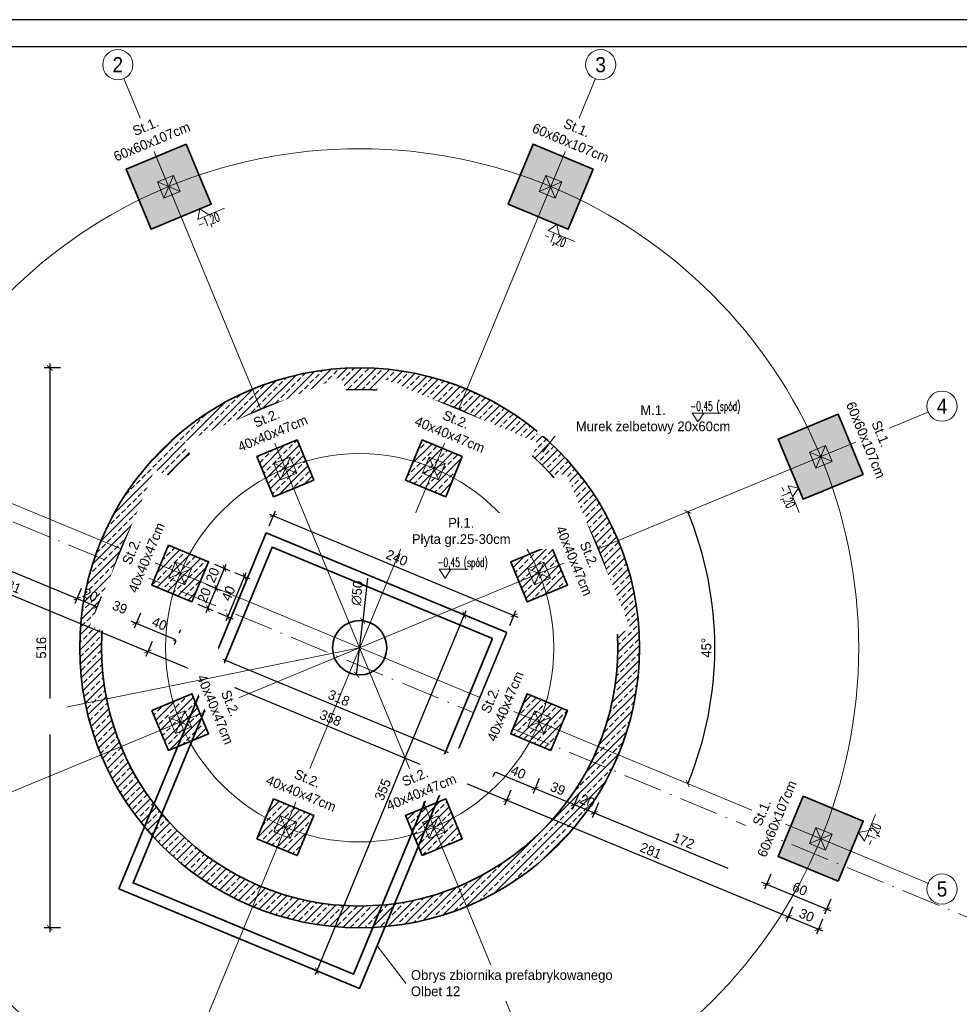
# Model space of a CAD drawing. Header units: millimetres. Extents: x 219841 to 236232, y -126388 to -112129.
# Tile 3 of 30: x 222702 to 223569, y -113036 to -112129. Entities that reach past the tile are written whole.
import ezdxf
from ezdxf.enums import TextEntityAlignment as Align
from ezdxf.lldxf.tags import DXFTag

# ---------------------------------------------------------------- set-up
doc = ezdxf.new("R2010")
doc.units = ezdxf.units.MM
doc.linetypes.add('ACAD_ISO10W100', pattern=[18.5, 12, -3, 0.5, -3])
for name, color, linetype, lineweight in [('A oś', 8, 'DASHDOT', 20), ('A-KOTE', 30, 'Continuous', 13), ('A-WIDOKOWA', 7, 'Continuous', 25), ('K_HATCH', 8, 'Continuous', 9), ('K_WYMIARY', 8, 'Continuous', 5), ('Opis', 41, 'Continuous', 9), ('przekrojowa', 45, 'Continuous', 35), ('punktowa cienka', 12, 'ACAD_ISO10W100', 9), ('widokowa', 151, 'Continuous', 18), ('Wymiarowanie', 2, 'Continuous', 9)]:
    doc.layers.add(name, color=color, linetype=linetype, lineweight=lineweight)
doc.styles.add('AK_Arial', font='arial.ttf', dxfattribs={"width": 0.7})
doc.styles.add('Arial', font='GOTHIC.TTF')
doc.styles.add('BA_OPISY_1-100', font='romans.shx', dxfattribs={"width": 0.6, "height": 25})
doc.styles.add('ROMANS', font='GOTHIC.TTF')
doc.styles.get("Standard").update_dxf_attribs({"font": 'GOTHIC.TTF'})
tags = doc.linetypes.add('DASHDOT', pattern=[25.4, 12.7, -6.35, 0, -6.35]).pattern_tags.tags
tags[10:11] = [DXFTag(74, 4), DXFTag(75, 0), DXFTag(340, '0'), DXFTag(46, 1.0), DXFTag(50, 0.0), DXFTag(44, 0.0), DXFTag(45, 0.0)]
tags[8:9] = [DXFTag(74, 4), DXFTag(75, 0), DXFTag(340, '0'), DXFTag(46, 1.0), DXFTag(50, 0.0), DXFTag(44, 0.0), DXFTag(45, 0.0)]
tags[6:7] = [DXFTag(74, 4), DXFTag(75, 0), DXFTag(340, '0'), DXFTag(46, 1.0), DXFTag(50, 0.0), DXFTag(44, 0.0), DXFTag(45, 0.0)]
tags[4:5] = [DXFTag(74, 4), DXFTag(75, 0), DXFTag(340, '0'), DXFTag(46, 1.0), DXFTag(50, 0.0), DXFTag(44, 0.0), DXFTag(45, 0.0)]
tags = doc.linetypes.add('HIDDEN2', pattern=[4.7625, 3.175, -1.5875]).pattern_tags.tags
tags[6:7] = [DXFTag(74, 4), DXFTag(75, 0), DXFTag(340, '0'), DXFTag(46, 1.0), DXFTag(50, 0.0), DXFTag(44, 0.0), DXFTag(45, 0.0)]
tags[4:5] = [DXFTag(74, 4), DXFTag(75, 0), DXFTag(340, '0'), DXFTag(46, 1.0), DXFTag(50, 0.0), DXFTag(44, 0.0), DXFTag(45, 0.0)]
doc.dimstyles.new('Radek 50 dokładny', dxfattribs={"dimtxt": 9, "dimasz": 5, "dimexe": 5, "dimexo": 5, "dimgap": 3, "dimtad": 1, "dimdec": 1, "dimrnd": 0.5, "dimlunit": 6, "dimtxsty": 'ROMANS', "dimblk": 'ARCHTICK', "dimcen": 5, "dimdle": 4, "dimclrd": 256, "dimclrt": 2, "dimadec": 0, "dimazin": 0, "dimtfac": 1, "dimtdec": 1, "dimtix": 1, "dimtmove": 1, "dimatfit": 0, "dimldrblk": 'DOTSMALL', "dimfxl": 10, "dimfxlon": 1, "dimarcsym": 0})

# ---------------------------------------------------------------- blocks, each defined once
blk = doc.blocks.new('$OS')
at = {"linetype": 'ByBlock'}
blk.add_circle((0, 0), 75, dxfattribs=at)
at = {"linetype": 'ByBlock', "style": 'Arial', "width": 0.62}
blk.add_attdef('NR', text='', height=75, dxfattribs=at).set_placement((0, 0), align=Align.MIDDLE_CENTER)
blk = doc.blocks.new('_ArchTick')
at = {"layer": 'Wymiarowanie', "color": 0, "const_width": 0.15}
blk.add_lwpolyline([(-0.5, -0.5), (0.5, 0.5)], dxfattribs=at)
blk = doc.blocks.new('*D150')
at = {"layer": 'Defpoints', "color": 0}
for p in [(222618.47, -112542.95), (222777.38, -112608.77), (222755.24, -112662.2)]:
    blk.add_point(p, dxfattribs=at)
at = {"layer": 'K_WYMIARY', "color": 0, "lineweight": -2}
for p, q in [((222600.16, -112587.14), (222594.42, -112601)), ((222759.07, -112652.96), (222753.33, -112666.82))]:
    blk.add_line(p, q, dxfattribs=at)
at = {"layer": 'K_WYMIARY', "lineweight": -2}
blk.add_line((222592.64, -112594.85), (222758.94, -112663.73), dxfattribs=at)
at = {"layer": 'K_WYMIARY', "lineweight": -2, "xscale": 5, "yscale": 5, "zscale": 5}
for p, rotation in [((222596.34, -112596.38), 157.4999999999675), ((222755.24, -112662.2), 337.4999999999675)]:
    blk.add_blockref('_ArchTick', p, dxfattribs=dict(at, rotation=rotation))
at = {"layer": 'K_WYMIARY', "color": 2, "insert": (222678.75, -112622.15), "char_height": 9, "attachment_point": 5, "rotation": 337.5, "style": 'ROMANS'}
blk.add_mtext('172', dxfattribs=at)
blk = doc.blocks.new('_DotSmall')
at = {"color": 0, "linetype": 'ByBlock', "const_width": 12.7}
blk.add_lwpolyline([(-1.5875, 0, 1), (1.5875, 0, 1)], format="xyb", close=True, dxfattribs=at)
blk = doc.blocks.new('*D151')
at = {"layer": 'Defpoints', "color": 0}
for p in [(222777.38, -112608.77), (222795.85, -112616.42), (222773.72, -112669.85)]:
    blk.add_point(p, dxfattribs=at)
at = {"layer": 'K_WYMIARY', "color": 0, "lineweight": -2}
for p, q in [((222759.07, -112652.96), (222753.33, -112666.82)), ((222777.55, -112660.61), (222771.81, -112674.47))]:
    blk.add_line(p, q, dxfattribs=at)
at = {"layer": 'K_WYMIARY', "lineweight": -2}
blk.add_line((222751.55, -112660.67), (222777.42, -112671.38), dxfattribs=at)
at = {"layer": 'K_WYMIARY', "lineweight": -2, "xscale": 5, "yscale": 5, "zscale": 5}
for p, rotation in [((222755.24, -112662.2), 157.4999999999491), ((222773.72, -112669.85), 337.4999999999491)]:
    blk.add_blockref('_ArchTick', p, dxfattribs=dict(at, rotation=rotation))
at = {"layer": 'K_WYMIARY', "color": 2, "insert": (222767.44, -112658.89), "char_height": 9, "attachment_point": 5, "rotation": 337.5, "style": 'ROMANS'}
blk.add_mtext('20', dxfattribs=at)
blk = doc.blocks.new('*D152')
at = {"layer": 'Defpoints', "color": 0}
for p in [(222795.85, -112616.42), (222831.88, -112631.34), (222809.75, -112684.78)]:
    blk.add_point(p, dxfattribs=at)
at = {"layer": 'K_WYMIARY', "color": 0, "lineweight": -2}
for p, q in [((222777.55, -112660.61), (222771.81, -112674.47)), ((222813.58, -112675.54), (222807.84, -112689.4))]:
    blk.add_line(p, q, dxfattribs=at)
at = {"layer": 'K_WYMIARY', "lineweight": -2}
blk.add_line((222770.03, -112668.32), (222813.45, -112686.31), dxfattribs=at)
at = {"layer": 'K_WYMIARY', "lineweight": -2, "xscale": 5, "yscale": 5, "zscale": 5}
for p, rotation in [((222773.72, -112669.85), 157.4999999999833), ((222809.75, -112684.78), 337.4999999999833)]:
    blk.add_blockref('_ArchTick', p, dxfattribs=dict(at, rotation=rotation))
at = {"layer": 'K_WYMIARY', "color": 2, "insert": (222794.69, -112670.18), "char_height": 9, "attachment_point": 5, "rotation": 337.5, "style": 'ROMANS'}
blk.add_mtext('39', dxfattribs=at)
blk = doc.blocks.new('*D153')
at = {"layer": 'Defpoints', "color": 0}
for p in [(222831.88, -112631.34), (222868.84, -112646.65), (222846.71, -112700.08)]:
    blk.add_point(p, dxfattribs=at)
at = {"layer": 'K_WYMIARY', "color": 0, "lineweight": -2}
for p, q in [((222813.58, -112675.54), (222807.84, -112689.4)), ((222850.54, -112690.84), (222844.79, -112704.7))]:
    blk.add_line(p, q, dxfattribs=at)
at = {"layer": 'K_WYMIARY', "lineweight": -2}
blk.add_line((222806.06, -112683.25), (222850.4, -112701.61), dxfattribs=at)
at = {"layer": 'K_WYMIARY', "lineweight": -2, "xscale": 5, "yscale": 5, "zscale": 5}
for p, rotation in [((222809.75, -112684.78), 157.4999999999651), ((222846.71, -112700.08), 337.4999999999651)]:
    blk.add_blockref('_ArchTick', p, dxfattribs=dict(at, rotation=rotation))
at = {"layer": 'K_WYMIARY', "color": 2, "insert": (222831.19, -112685.29), "char_height": 9, "attachment_point": 5, "rotation": 337.5, "style": 'ROMANS'}
blk.add_mtext('40', dxfattribs=at)
blk = doc.blocks.new('*D154')
at = {"layer": 'Defpoints', "color": 0}
for p in [(222868.84, -112646.65), (223162.63, -112768.35), (223140.5, -112821.78)]:
    blk.add_point(p, dxfattribs=at)
at = {"layer": 'K_WYMIARY', "color": 0, "lineweight": -2}
for p, q in [((222850.54, -112690.84), (222844.79, -112704.7)), ((223144.33, -112812.54), (223138.59, -112826.4))]:
    blk.add_line(p, q, dxfattribs=at)
at = {"layer": 'K_WYMIARY', "lineweight": -2}
blk.add_line((222843.01, -112698.55), (223144.2, -112823.31), dxfattribs=at)
at = {"layer": 'K_WYMIARY', "lineweight": -2, "xscale": 5, "yscale": 5, "zscale": 5}
for p, rotation in [((222846.71, -112700.08), 157.4999999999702), ((223140.5, -112821.78), 337.4999999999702)]:
    blk.add_blockref('_ArchTick', p, dxfattribs=dict(at, rotation=rotation))
at = {"layer": 'K_WYMIARY', "color": 2, "insert": (222996.56, -112753.79), "char_height": 9, "attachment_point": 5, "rotation": 337.5, "style": 'ROMANS'}
blk.add_mtext('318', dxfattribs=at)
blk = doc.blocks.new('*D155')
at = {"layer": 'Defpoints', "color": 0}
for p in [(223162.63, -112768.35), (223199.59, -112783.65), (223177.46, -112837.08)]:
    blk.add_point(p, dxfattribs=at)
at = {"layer": 'K_WYMIARY', "lineweight": -2}
blk.add_line((223136.81, -112820.25), (223181.15, -112838.61), dxfattribs=at)
at = {"layer": 'K_WYMIARY', "color": 0, "lineweight": -2}
for p, q in [((223144.33, -112812.54), (223138.59, -112826.4)), ((223181.28, -112827.85), (223175.54, -112841.7))]:
    blk.add_line(p, q, dxfattribs=at)
at = {"layer": 'K_WYMIARY', "lineweight": -2, "xscale": 5, "yscale": 5, "zscale": 5}
for p, rotation in [((223140.5, -112821.78), 157.499999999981), ((223177.46, -112837.08), 337.4999999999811)]:
    blk.add_blockref('_ArchTick', p, dxfattribs=dict(at, rotation=rotation))
at = {"layer": 'K_WYMIARY', "color": 2, "insert": (223161.94, -112822.29), "char_height": 9, "attachment_point": 5, "rotation": 337.5, "style": 'ROMANS'}
blk.add_mtext('40', dxfattribs=at)
blk = doc.blocks.new('*D156')
at = {"layer": 'Defpoints', "color": 0}
for p in [(223199.59, -112783.65), (223235.62, -112798.58), (223213.49, -112852.01)]:
    blk.add_point(p, dxfattribs=at)
at = {"layer": 'K_WYMIARY', "color": 0, "lineweight": -2}
for p, q in [((223181.28, -112827.85), (223175.54, -112841.7)), ((223217.32, -112842.77), (223211.58, -112856.63))]:
    blk.add_line(p, q, dxfattribs=at)
at = {"layer": 'K_WYMIARY', "lineweight": -2}
blk.add_line((223173.76, -112835.55), (223217.18, -112853.54), dxfattribs=at)
at = {"layer": 'K_WYMIARY', "lineweight": -2, "xscale": 5, "yscale": 5, "zscale": 5}
for p, rotation in [((223177.46, -112837.08), 157.4999999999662), ((223213.49, -112852.01), 337.4999999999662)]:
    blk.add_blockref('_ArchTick', p, dxfattribs=dict(at, rotation=rotation))
at = {"layer": 'K_WYMIARY', "color": 2, "insert": (223198.43, -112837.41), "char_height": 9, "attachment_point": 5, "rotation": 337.5, "style": 'ROMANS'}
blk.add_mtext('39', dxfattribs=at)
blk = doc.blocks.new('*D157')
at = {"layer": 'Defpoints', "color": 0}
for p in [(223235.62, -112798.58), (223254.1, -112806.23), (223231.97, -112859.66)]:
    blk.add_point(p, dxfattribs=at)
at = {"layer": 'K_WYMIARY', "color": 0, "lineweight": -2}
for p, q in [((223217.32, -112842.77), (223211.58, -112856.63)), ((223235.79, -112850.42), (223230.05, -112864.28))]:
    blk.add_line(p, q, dxfattribs=at)
at = {"layer": 'K_WYMIARY', "lineweight": -2}
blk.add_line((223209.79, -112850.48), (223235.66, -112861.19), dxfattribs=at)
at = {"layer": 'K_WYMIARY', "lineweight": -2, "xscale": 5, "yscale": 5, "zscale": 5}
for p, rotation in [((223213.49, -112852.01), 157.499999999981), ((223231.97, -112859.66), 337.4999999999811)]:
    blk.add_blockref('_ArchTick', p, dxfattribs=dict(at, rotation=rotation))
at = {"layer": 'K_WYMIARY', "color": 2, "insert": (223225.68, -112848.7), "char_height": 9, "attachment_point": 5, "rotation": 337.5, "style": 'ROMANS'}
blk.add_mtext('20', dxfattribs=at)
blk = doc.blocks.new('*D158')
at = {"layer": 'Defpoints', "color": 0}
for p in [(223254.1, -112806.23), (223413.01, -112872.05), (223390.87, -112925.48)]:
    blk.add_point(p, dxfattribs=at)
at = {"layer": 'K_WYMIARY', "color": 0, "lineweight": -2}
for p, q in [((223235.79, -112850.42), (223230.05, -112864.28)), ((223394.7, -112916.25), (223388.96, -112930.1))]:
    blk.add_line(p, q, dxfattribs=at)
at = {"layer": 'K_WYMIARY', "lineweight": -2}
blk.add_line((223228.27, -112858.13), (223394.57, -112927.01), dxfattribs=at)
at = {"layer": 'K_WYMIARY', "lineweight": -2, "xscale": 5, "yscale": 5, "zscale": 5}
for p, rotation in [((223231.97, -112859.66), 157.4999999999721), ((223390.87, -112925.48), 337.4999999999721)]:
    blk.add_blockref('_ArchTick', p, dxfattribs=dict(at, rotation=rotation))
at = {"layer": 'K_WYMIARY', "color": 2, "insert": (223314.38, -112885.43), "char_height": 9, "attachment_point": 5, "rotation": 337.5, "style": 'ROMANS'}
blk.add_mtext('172', dxfattribs=at)
blk = doc.blocks.new('*D159')
at = {"layer": 'Defpoints', "color": 0}
for p in [(223413.01, -112872.05), (223468.44, -112895.01), (223446.31, -112948.44)]:
    blk.add_point(p, dxfattribs=at)
at = {"layer": 'K_WYMIARY', "color": 0, "lineweight": -2}
for p, q in [((223394.7, -112916.25), (223388.96, -112930.1)), ((223450.13, -112939.21), (223444.39, -112953.06))]:
    blk.add_line(p, q, dxfattribs=at)
at = {"layer": 'K_WYMIARY', "lineweight": -2}
blk.add_line((223387.18, -112923.95), (223450, -112949.98), dxfattribs=at)
at = {"layer": 'K_WYMIARY', "lineweight": -2, "xscale": 5, "yscale": 5, "zscale": 5}
for p, rotation in [((223390.87, -112925.48), 157.4999999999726), ((223446.31, -112948.44), 337.4999999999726)]:
    blk.add_blockref('_ArchTick', p, dxfattribs=dict(at, rotation=rotation))
at = {"layer": 'K_WYMIARY', "color": 2, "insert": (223421.55, -112929.83), "char_height": 9, "attachment_point": 5, "rotation": 337.5, "style": 'ROMANS'}
blk.add_mtext('60', dxfattribs=at)
blk = doc.blocks.new('*D161')
at = {"layer": 'Defpoints', "color": 0}
for p in [(222590.75, -112531.46), (222850.36, -112639), (222820.58, -112710.91)]:
    blk.add_point(p, dxfattribs=at)
at = {"layer": 'K_WYMIARY', "color": 0, "lineweight": -2}
for p, q in [((222564.79, -112594.13), (222559.05, -112607.99)), ((222824.4, -112701.67), (222818.66, -112715.53))]:
    blk.add_line(p, q, dxfattribs=at)
at = {"layer": 'K_WYMIARY', "lineweight": -2}
blk.add_line((222557.27, -112601.84), (222824.27, -112712.44), dxfattribs=at)
at = {"layer": 'K_WYMIARY', "lineweight": -2, "xscale": 5, "yscale": 5, "zscale": 5}
for p, rotation in [((222560.97, -112603.37), 157.5000000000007), ((222820.58, -112710.91), 337.5000000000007)]:
    blk.add_blockref('_ArchTick', p, dxfattribs=dict(at, rotation=rotation))
at = {"layer": 'K_WYMIARY', "color": 2, "insert": (222693.73, -112650), "char_height": 9, "attachment_point": 5, "rotation": 337.5, "style": 'ROMANS'}
blk.add_mtext('281', dxfattribs=at)
blk = doc.blocks.new('*D162')
at = {"layer": 'Defpoints', "color": 0}
for p in [(222850.36, -112639), (223181.11, -112776), (223151.33, -112847.91)]:
    blk.add_point(p, dxfattribs=at)
at = {"layer": 'K_WYMIARY', "color": 0, "lineweight": -2}
for p, q in [((222824.4, -112701.67), (222818.66, -112715.53)), ((223155.15, -112838.67), (223149.41, -112852.53))]:
    blk.add_line(p, q, dxfattribs=at)
at = {"layer": 'K_WYMIARY', "lineweight": -2}
blk.add_line((222816.88, -112709.38), (223155.02, -112849.44), dxfattribs=at)
at = {"layer": 'K_WYMIARY', "lineweight": -2, "xscale": 5, "yscale": 5, "zscale": 5}
for p, rotation in [((222820.58, -112710.91), 157.4999999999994), ((223151.33, -112847.91), 337.4999999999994)]:
    blk.add_blockref('_ArchTick', p, dxfattribs=dict(at, rotation=rotation))
at = {"layer": 'K_WYMIARY', "color": 2, "insert": (222988.91, -112772.27), "char_height": 9, "attachment_point": 5, "rotation": 337.5, "style": 'ROMANS'}
blk.add_mtext('358', dxfattribs=at)
blk = doc.blocks.new('*D163')
at = {"layer": 'Defpoints', "color": 0}
for p in [(223181.11, -112776), (223440.72, -112883.53), (223410.94, -112955.44)]:
    blk.add_point(p, dxfattribs=at)
at = {"layer": 'K_WYMIARY', "color": 0, "lineweight": -2}
for p, q in [((223155.15, -112838.67), (223149.41, -112852.53)), ((223414.76, -112946.2), (223409.02, -112960.06))]:
    blk.add_line(p, q, dxfattribs=at)
at = {"layer": 'K_WYMIARY', "lineweight": -2}
blk.add_line((223147.63, -112846.38), (223414.63, -112956.97), dxfattribs=at)
at = {"layer": 'K_WYMIARY', "lineweight": -2, "xscale": 5, "yscale": 5, "zscale": 5}
for p, rotation in [((223151.33, -112847.91), 157.4999999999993), ((223410.94, -112955.44), 337.4999999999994)]:
    blk.add_blockref('_ArchTick', p, dxfattribs=dict(at, rotation=rotation))
at = {"layer": 'K_WYMIARY', "color": 2, "insert": (223284.09, -112894.54), "char_height": 9, "attachment_point": 5, "rotation": 337.5, "style": 'ROMANS'}
blk.add_mtext('281', dxfattribs=at)
blk = doc.blocks.new('*D164')
at = {"layer": 'Defpoints', "color": 0}
for p in [(223440.72, -112883.53), (223456.96, -112922.73), (223438.65, -112966.92)]:
    blk.add_point(p, dxfattribs=at)
at = {"layer": 'K_WYMIARY', "color": 0, "lineweight": -2}
for p, q in [((223414.76, -112946.2), (223409.02, -112960.06)), ((223442.48, -112957.68), (223436.74, -112971.54))]:
    blk.add_line(p, q, dxfattribs=at)
at = {"layer": 'K_WYMIARY', "lineweight": -2}
blk.add_line((223407.24, -112953.91), (223442.35, -112968.45), dxfattribs=at)
at = {"layer": 'K_WYMIARY', "lineweight": -2, "xscale": 5, "yscale": 5, "zscale": 5}
for p, rotation in [((223410.94, -112955.44), 157.4999999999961), ((223438.65, -112966.92), 337.4999999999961)]:
    blk.add_blockref('_ArchTick', p, dxfattribs=dict(at, rotation=rotation))
at = {"layer": 'K_WYMIARY', "color": 2, "insert": (223427.75, -112954.04), "char_height": 9, "attachment_point": 5, "rotation": 337.5, "style": 'ROMANS'}
blk.add_mtext('30', dxfattribs=at)
blk = doc.blocks.new('*D168')
at = {"layer": 'Defpoints', "color": 0}
for p in [(223015.74, -112449.5), (222730.05, -112965.5), (223015.74, -112965.5)]:
    blk.add_point(p, dxfattribs=at)
at = {"layer": 'K_WYMIARY', "lineweight": -2}
blk.add_line((222730.05, -112445.5), (222730.05, -112969.5), dxfattribs=at)
at = {"layer": 'K_WYMIARY', "color": 0, "lineweight": -2}
for p, q in [((222740.05, -112449.5), (222725.05, -112449.5)), ((222740.05, -112965.5), (222725.05, -112965.5))]:
    blk.add_line(p, q, dxfattribs=at)
at = {"layer": 'K_WYMIARY', "lineweight": -2, "xscale": 5, "yscale": 5, "zscale": 5}
for p, rotation in [((222730.05, -112449.5), 90), ((222730.05, -112965.5), 270)]:
    blk.add_blockref('_ArchTick', p, dxfattribs=dict(at, rotation=rotation))
at = {"layer": 'K_WYMIARY', "color": 2, "insert": (222722.32, -112707.5), "char_height": 9, "attachment_point": 5, "rotation": 90, "style": 'ROMANS'}
blk.add_mtext('516', dxfattribs=at)
blk = doc.blocks.new('*D169')
at = {"layer": 'Defpoints', "color": 0}
for p in [(222868.84, -112646.65), (222883.47, -112652.71), (222861.19, -112665.13)]:
    blk.add_point(p, dxfattribs=at)
at = {"layer": 'K_WYMIARY', "color": 0, "lineweight": -2}
for p, q in [((222874.23, -112648.89), (222888.09, -112654.63)), ((222866.58, -112667.36), (222880.44, -112673.1))]:
    blk.add_line(p, q, dxfattribs=at)
at = {"layer": 'K_WYMIARY', "lineweight": -2}
blk.add_line((222874.29, -112674.89), (222885, -112649.02), dxfattribs=at)
at = {"layer": 'K_WYMIARY', "lineweight": -2, "xscale": 5, "yscale": 5, "zscale": 5}
for p, rotation in [((222883.47, -112652.71), 67.49999999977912), ((222875.82, -112671.19), 247.4999999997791)]:
    blk.add_blockref('_ArchTick', p, dxfattribs=dict(at, rotation=rotation))
at = {"layer": 'K_WYMIARY', "color": 2, "insert": (222872.51, -112659), "char_height": 9, "attachment_point": 5, "rotation": 67.5, "style": 'ROMANS'}
blk.add_mtext('20', dxfattribs=at)
blk = doc.blocks.new('*D170')
at = {"layer": 'Defpoints', "color": 0}
for p in [(222876.49, -112628.17), (222891.13, -112634.24), (222868.84, -112646.65)]:
    blk.add_point(p, dxfattribs=at)
at = {"layer": 'K_WYMIARY', "color": 0, "lineweight": -2}
for p, q in [((222881.89, -112630.41), (222895.75, -112636.15)), ((222874.23, -112648.89), (222888.09, -112654.63))]:
    blk.add_line(p, q, dxfattribs=at)
at = {"layer": 'K_WYMIARY', "lineweight": -2}
blk.add_line((222881.94, -112656.41), (222892.66, -112630.54), dxfattribs=at)
at = {"layer": 'K_WYMIARY', "lineweight": -2, "xscale": 5, "yscale": 5, "zscale": 5}
for p, rotation in [((222891.13, -112634.24), 67.4999999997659), ((222883.47, -112652.71), 247.4999999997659)]:
    blk.add_blockref('_ArchTick', p, dxfattribs=dict(at, rotation=rotation))
at = {"layer": 'K_WYMIARY', "color": 2, "insert": (222880.16, -112640.52), "char_height": 9, "attachment_point": 5, "rotation": 67.5, "style": 'ROMANS'}
blk.add_mtext('20', dxfattribs=at)
blk = doc.blocks.new('*D171')
at = {"layer": 'Defpoints', "color": 0}
for p in [(222876.49, -112628.17), (222909.6, -112641.89), (222861.19, -112665.13)]:
    blk.add_point(p, dxfattribs=at)
at = {"layer": 'K_WYMIARY', "lineweight": -2}
blk.add_line((222892.77, -112682.54), (222911.13, -112638.19), dxfattribs=at)
at = {"layer": 'K_WYMIARY', "color": 0, "lineweight": -2}
for p, q in [((222900.36, -112638.06), (222914.22, -112643.8)), ((222885.06, -112675.02), (222898.92, -112680.76))]:
    blk.add_line(p, q, dxfattribs=at)
at = {"layer": 'K_WYMIARY', "lineweight": -2, "xscale": 5, "yscale": 5, "zscale": 5}
for p, rotation in [((222909.6, -112641.89), 67.49999999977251), ((222894.3, -112678.84), 247.4999999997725)]:
    blk.add_blockref('_ArchTick', p, dxfattribs=dict(at, rotation=rotation))
at = {"layer": 'K_WYMIARY', "color": 2, "insert": (222894.81, -112657.41), "char_height": 9, "attachment_point": 5, "rotation": 67.5, "style": 'ROMANS'}
blk.add_mtext('40', dxfattribs=at)
blk = doc.blocks.new('FINISHING LEVEL 1')
at = {"color": 0, "linetype": 'Continuous'}
blk.add_line((-8, 12), (31.4, 12), dxfattribs=at)
blk.add_lwpolyline([(-8, 12), (0, 0), (8, 12)], dxfattribs=at)
at = {"color": 0, "style": 'BA_OPISY_1-100', "width": 0.6}
blk.add_attdef('FINISHING_LEVEL:', (-7.7, 15.3), '', height=12.5, dxfattribs=at)
blk = doc.blocks.new('*D172')
at = {"layer": 'Defpoints', "color": 0}
for p in [(223018.57, -112682.66), (223012.91, -112732.34)]:
    blk.add_point(p, dxfattribs=at)
at = {"layer": 'K_WYMIARY', "lineweight": -2}
for p, q in [((223023.06, -112643.25), (223018.57, -112682.66)), ((223012.91, -112732.34), (223018.57, -112682.66)), ((223012.91, -112732.34), (223012.91, -112732.34))]:
    blk.add_line(p, q, dxfattribs=at)
at = {"layer": 'K_WYMIARY', "lineweight": -2, "xscale": 5, "yscale": 5, "zscale": 5}
for p, rotation in [((223018.57, -112682.66), 263.4960126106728), ((223012.91, -112732.34), 83.49601261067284)]:
    blk.add_blockref('_ArchTick', p, dxfattribs=dict(at, rotation=rotation))
at = {"layer": 'K_WYMIARY', "color": 2, "insert": (223013.43, -112657.08), "char_height": 9, "attachment_point": 5, "rotation": 83.49601, "style": 'ROMANS'}
blk.add_mtext('∅50', dxfattribs=at)
blk = doc.blocks.new('*D182')
at = {"layer": 'Defpoints', "color": 0}
for p in [(222929.66, -112601.57), (223157.93, -112677.63), (223151.39, -112693.42)]:
    blk.add_point(p, dxfattribs=at)
at = {"layer": 'K_WYMIARY', "color": 0, "lineweight": -2}
for p, q in [((222932.37, -112595.02), (222938.11, -112581.17)), ((223154.1, -112686.87), (223159.84, -112673.01))]:
    blk.add_line(p, q, dxfattribs=at)
at = {"layer": 'K_WYMIARY', "lineweight": -2}
blk.add_line((222932.5, -112584.25), (223161.62, -112679.16), dxfattribs=at)
at = {"layer": 'K_WYMIARY', "lineweight": -2, "xscale": 5, "yscale": 5, "zscale": 5}
for p, rotation in [((222936.2, -112585.79), 157.5000000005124), ((223157.93, -112677.63), 337.5000000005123)]:
    blk.add_blockref('_ArchTick', p, dxfattribs=dict(at, rotation=rotation))
at = {"layer": 'K_WYMIARY', "color": 2, "insert": (223050.02, -112624.57), "char_height": 9, "attachment_point": 5, "rotation": 337.5, "style": 'ROMANS'}
blk.add_mtext('240', dxfattribs=at)
blk = doc.blocks.new('*D183')
at = {"layer": 'Defpoints', "color": 0}
for p in [(223151.39, -112693.42), (222976.28, -113005.13), (223015.54, -113021.39)]:
    blk.add_point(p, dxfattribs=at)
at = {"layer": 'K_WYMIARY', "lineweight": -2}
blk.add_line((223113.66, -112673.46), (222974.75, -113008.83), dxfattribs=at)
at = {"layer": 'K_WYMIARY', "color": 0, "lineweight": -2}
for p, q in [((223121.37, -112680.98), (223107.51, -112675.24)), ((222985.52, -113008.96), (222971.66, -113003.22))]:
    blk.add_line(p, q, dxfattribs=at)
at = {"layer": 'K_WYMIARY', "lineweight": -2, "xscale": 5, "yscale": 5, "zscale": 5}
for p, rotation in [((223112.13, -112677.15), 67.50000000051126), ((222976.28, -113005.13), 247.5000000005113)]:
    blk.add_blockref('_ArchTick', p, dxfattribs=dict(at, rotation=rotation))
at = {"layer": 'K_WYMIARY', "color": 2, "insert": (223037.07, -112838.19), "char_height": 9, "attachment_point": 5, "rotation": 67.5, "style": 'ROMANS'}
blk.add_mtext('355', dxfattribs=at)
blk = doc.blocks.new('*D184')
at = {"layer": 'Defpoints', "color": 0}
for p in [(222490.97, -112490.13), (223540.5, -112490.13), (223337.58, -112767.37), (222490.97, -112924.86), (223540.5, -112924.86)]:
    blk.add_point(p, dxfattribs=at)
at = {"layer": 'K_WYMIARY', "lineweight": -2}
blk.add_arc((223015.74, -112707.5), 327.36, 337.5, 22.5, dxfattribs=at)
at = {"layer": 'K_WYMIARY', "lineweight": -2, "xscale": 5, "yscale": 5, "zscale": 5}
for p, rotation in [((223318.18, -112582.22), 112.499999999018), ((223318.18, -112832.78), 247.4999999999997)]:
    blk.add_blockref('_ArchTick', p, dxfattribs=dict(at, rotation=rotation))
at = {"layer": 'K_WYMIARY', "color": 2, "insert": (223335.37, -112707.5), "char_height": 9, "attachment_point": 5, "rotation": 90, "style": 'ROMANS'}
blk.add_mtext('45%%d', dxfattribs=at)

msp = doc.modelspace()

# ---------------------------------------------------------------- hatches: boundary and pattern name
at = {"layer": 'K_HATCH'}
h = msp.add_hatch(dxfattribs=at)
h.set_pattern_fill('ANSI33', color=256, scale=1.5)
h.set_pattern_definition([(45, (222551.556, -113171.68), (-6.73519, 6.73519), []), (45, (222558.291, -113171.68), (-6.73519, 6.73519), [4.7625, -2.38125])])
h.paths.add_polyline_path([(222800.51, -112266.28), (222823.47, -112321.71), (222878.9, -112298.75), (222855.94, -112243.32)])
h.paths.add_polyline_path([(223152.57, -112298.75), (223208.01, -112321.71), (223230.97, -112266.28), (223175.54, -112243.32)])
h.paths.add_polyline_path([(223401.52, -112515.23), (223424.49, -112570.66), (223479.92, -112547.7), (223456.96, -112492.27)])
h.paths.add_polyline_path([(223152.57, -113116.25), (223175.54, -113171.68), (223230.97, -113148.72), (223208.01, -113093.29)])
h.paths.add_polyline_path([(222800.51, -113148.72), (222855.94, -113171.68), (222878.9, -113116.25), (222823.47, -113093.29)])
h.paths.add_polyline_path([(222551.56, -112867.3), (222574.52, -112922.73), (222629.95, -112899.77), (222606.99, -112844.34)])
h.paths.add_polyline_path([(222612.7, -112556.88), (222629.95, -112515.23), (222574.52, -112492.27), (222557.27, -112533.91)])
h.paths.add_polyline_path([(223462.67, -112908.94), (223479.92, -112867.3), (223424.49, -112844.34), (223407.24, -112885.98)])
h.paths.add_polyline_path([(223401.52, -112899.77), (223456.96, -112922.73), (223462.67, -112908.94), (223407.24, -112885.98)])
h.paths.add_polyline_path([(222551.56, -112547.7), (222606.99, -112570.66), (222612.7, -112556.88), (222557.27, -112533.91)])
h = msp.add_hatch(dxfattribs=at)
h.set_pattern_fill('ANSI33', color=256, scale=1.5)
h.set_pattern_definition([(45, (222757.737, -112965.499), (-6.73519, 6.73519), []), (45, (222764.472, -112965.499), (-6.73519, 6.73519), [4.7625, -2.38125])])
h.paths.add_polyline_path([(222772.01, -112622.87, -0.845442), (223273.74, -112707.5, -0.113274), (223247.92, -112819.99), (223229.41, -112812.32, 0.11452), (223253.74, -112707.5, 0.847553), (222790.53, -112630.53)])
h.paths.add_polyline_path([(222772.01, -112622.87), (222790.53, -112630.53, 0.938534), (223229.41, -112812.32), (223247.92, -112819.99, -0.943172)])
h = msp.add_hatch(dxfattribs=at)
h.set_pattern_fill('ANSI33', color=256, scale=1.5)
h.set_pattern_definition([(45, (222824.231, -112899.005), (-6.7352, 6.7352), []), (45, (222830.9665, -112899.005), (-6.7352, 6.7352), [4.7625, -2.38125])])
h.paths.add_polyline_path([(222921.11, -112531.3), (222936.41, -112568.26), (222973.37, -112552.95), (222958.06, -112515.99)])
h.paths.add_polyline_path([(223058.11, -112552.95), (223095.06, -112568.26), (223110.37, -112531.3), (223073.41, -112515.99)])
h.paths.add_polyline_path([(223154.98, -112628.17), (223170.29, -112665.13), (223207.24, -112649.82), (223191.94, -112612.87)])
h.paths.add_polyline_path([(223058.11, -112862.05), (223073.41, -112899), (223110.37, -112883.7), (223095.06, -112846.74)])
h.paths.add_polyline_path([(222921.11, -112883.7), (222958.06, -112899), (222973.37, -112862.05), (222936.41, -112846.74)])
h.paths.add_polyline_path([(222824.23, -112765.18), (222839.54, -112802.13), (222876.49, -112786.82), (222861.19, -112749.87)])
h.paths.add_polyline_path([(223193.82, -112797.58), (223207.24, -112765.18), (223170.29, -112749.87), (223156.86, -112782.28)])
h.paths.add_polyline_path([(222863.07, -112660.58), (222876.49, -112628.17), (222839.54, -112612.87), (222826.12, -112645.27)])
h.paths.add_polyline_path([(222824.23, -112649.82), (222861.19, -112665.13), (222863.07, -112660.58), (222826.12, -112645.27)])
h.paths.add_polyline_path([(223154.98, -112786.82), (223191.94, -112802.13), (223193.82, -112797.58), (223156.86, -112782.28)])

# ---------------------------------------------------------------- linework, layer by layer
at = {"layer": 'A oś', "ltscale": 2}
for p, q in [((223233.1, -113232.26), (222798.37, -112182.74)), ((222798.37, -113232.26), (223233.1, -112182.74)), ((222798.37, -113232.26), (223233.1, -112182.74)), ((222490.97, -112924.86), (223540.5, -112490.13)), ((222490.97, -112490.13), (223540.5, -112924.86)), ((222490.97, -112924.86), (223540.5, -112490.13))]:
    msp.add_line(p, q, dxfattribs=at)
msp.add_circle((223015.74, -112707.5), 179, dxfattribs=at)
at = {"layer": 'A-WIDOKOWA'}
msp.add_lwpolyline([(222187.48, -113588.6), (224237.48, -113588.6), (224237.48, -112153.6), (222187.48, -112153.6)], close=True, dxfattribs=at)
at = {"layer": 'Defpoints'}
msp.add_lwpolyline([(222162.48, -113613.6), (224262.48, -113613.6), (224262.48, -112128.6), (222162.48, -112128.6)], close=True, dxfattribs=at)
at = {"layer": 'Opis'}
for points in [[(223184.63, -112527.25), (223205.41, -112499.35), (223366.58, -112499.35)], [(223031.73, -112982.29), (223059.76, -113018.77), (223236.61, -113018.77)]]:
    msp.add_lwpolyline(points, dxfattribs=at)
at = {"layer": 'przekrojowa'}
for points in [[(222855.94, -112243.32), (222800.51, -112266.28), (222823.47, -112321.71), (222878.9, -112298.75)], [(223230.97, -112266.28), (223175.54, -112243.32), (223152.57, -112298.75), (223208.01, -112321.71)], [(223479.92, -112547.7), (223456.96, -112492.27), (223401.52, -112515.23), (223424.49, -112570.66)], [(222958.06, -112515.99), (222921.11, -112531.3), (222936.41, -112568.26), (222973.37, -112552.95)], [(223110.37, -112531.3), (223073.41, -112515.99), (223058.11, -112552.95), (223095.06, -112568.26)], [(222839.54, -112612.87), (222824.23, -112649.82), (222861.19, -112665.13), (222876.49, -112628.17)], [(223207.24, -112649.82), (223191.94, -112612.87), (223154.98, -112628.17), (223170.29, -112665.13)], [(222824.23, -112765.18), (222839.54, -112802.13), (222876.49, -112786.82), (222861.19, -112749.87)], [(223191.94, -112802.13), (223207.24, -112765.18), (223170.29, -112749.87), (223154.98, -112786.82)], [(222921.11, -112883.7), (222958.06, -112899), (222973.37, -112862.05), (222936.41, -112846.74)], [(223073.41, -112899), (223110.37, -112883.7), (223095.06, -112846.74), (223058.11, -112862.05)], [(223456.96, -112922.73), (223479.92, -112867.3), (223424.49, -112844.34), (223401.52, -112899.77)]]:
    msp.add_lwpolyline(points, close=True, dxfattribs=at)
at = {"layer": 'przekrojowa', "linetype": 'HIDDEN2', "ltscale": 4}
for points in [[(223151.39, -112693.42), (223015.54, -113021.39), (222793.8, -112929.55), (222929.66, -112601.57)], [(223138.32, -112698.83), (223010.12, -113008.33), (222806.87, -112924.14), (222935.07, -112614.64)]]:
    msp.add_lwpolyline(points, close=True, dxfattribs=at)
at = {"layer": 'przekrojowa'}
for radius in [258, 238]:
    msp.add_circle((223015.74, -112707.5), radius, dxfattribs=at)
at = {"layer": 'przekrojowa', "linetype": 'HIDDEN2', "ltscale": 3}
msp.add_circle((223015.74, -112707.5), 25, dxfattribs=at)
at = {"layer": 'punktowa cienka', "ltscale": 3}
msp.add_line((222439.78, -112485.25), (223580.15, -112957.61), dxfattribs=at)
at = {"layer": 'widokowa', "linetype": 'HIDDEN2'}
for p, q in [((222835.37, -112292.97), (222844.03, -112272.06)), ((223187.44, -112272.06), (223196.1, -112292.97)), ((222829.25, -112278.18), (222850.16, -112286.84)), ((223181.32, -112286.84), (223202.22, -112278.18)), ((223445.05, -112521.01), (223436.39, -112541.92)), ((223430.27, -112527.14), (223451.17, -112535.79)), ((222936.78, -112537.79), (222957.69, -112546.45)), ((222942.91, -112552.58), (222951.57, -112531.67)), ((223073.78, -112546.45), (223094.69, -112537.79)), ((223079.91, -112531.67), (223088.57, -112552.58)), ((222854.69, -112649.45), (222846.03, -112628.55)), ((223185.44, -112628.55), (223176.78, -112649.45)), ((222839.91, -112643.33), (222860.82, -112634.67)), ((223170.66, -112634.67), (223191.56, -112643.33)), ((222846.03, -112786.45), (222854.69, -112765.55)), ((223176.78, -112765.55), (223185.44, -112786.45)), ((222860.82, -112780.33), (222839.91, -112771.67)), ((223191.56, -112771.67), (223170.66, -112780.33)), ((222951.57, -112883.33), (222942.91, -112862.42)), ((223088.57, -112862.42), (223079.91, -112883.33)), ((222957.69, -112868.54), (222936.78, -112877.2)), ((223094.69, -112877.2), (223073.78, -112868.54)), ((223436.39, -112873.08), (223445.05, -112893.99)), ((223451.17, -112879.2), (223430.27, -112887.86))]:
    msp.add_line(p, q, dxfattribs=at)
for points in [[(222844.03, -112272.06), (222829.25, -112278.18), (222835.37, -112292.97), (222850.16, -112286.84)], [(223202.22, -112278.18), (223187.44, -112272.06), (223181.32, -112286.84), (223196.1, -112292.97)], [(223451.17, -112535.79), (223445.05, -112521.01), (223430.27, -112527.14), (223436.39, -112541.92)], [(222951.57, -112531.67), (222936.78, -112537.79), (222942.91, -112552.58), (222957.69, -112546.45)], [(223094.69, -112537.79), (223079.91, -112531.67), (223073.78, -112546.45), (223088.57, -112552.58)], [(222846.03, -112628.55), (222839.91, -112643.33), (222854.69, -112649.45), (222860.82, -112634.67)], [(223191.56, -112643.33), (223185.44, -112628.55), (223170.66, -112634.67), (223176.78, -112649.45)], [(222839.91, -112771.67), (222846.03, -112786.45), (222860.82, -112780.33), (222854.69, -112765.55)], [(223185.44, -112786.45), (223191.56, -112771.67), (223176.78, -112765.55), (223170.66, -112780.33)], [(222936.78, -112877.2), (222951.57, -112883.33), (222957.69, -112868.54), (222942.91, -112862.42)], [(223079.91, -112883.33), (223094.69, -112877.2), (223088.57, -112862.42), (223073.78, -112868.54)], [(223445.05, -112893.99), (223451.17, -112879.2), (223436.39, -112873.08), (223430.27, -112887.86)]]:
    msp.add_lwpolyline(points, close=True, dxfattribs=at)

# ---------------------------------------------------------------- block references
at = {"layer": 'A oś', "ltscale": 2}
ref = msp.add_blockref('$OS', (222792.81, -112170.1), dxfattribs=dict(at, xscale=0.1856868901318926, yscale=0.1856868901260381, zscale=0.185686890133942, rotation=359.9939558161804))
ref.add_attrib('NR', '2', dxfattribs={"layer": '0', "color": 1, "linetype": 'ByBlock', "ltscale": 2, "height": 13.93, "style": 'AK_Arial', "width": 0.9}).set_placement((222792.81, -112170.1), align=Align.MIDDLE_CENTER)
ref = msp.add_blockref('$OS', (223237.87, -112170.1), dxfattribs=dict(at, xscale=0.1856868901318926, yscale=0.1856868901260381, zscale=0.185686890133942, rotation=359.9939558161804))
ref.add_attrib('NR', '3', dxfattribs={"layer": '0', "color": 1, "linetype": 'ByBlock', "ltscale": 2, "height": 13.93, "style": 'AK_Arial', "width": 0.9}).set_placement((223237.87, -112170.1), align=Align.MIDDLE_CENTER)
ref = msp.add_blockref('$OS', (223552.58, -112484.81), dxfattribs=dict(at, xscale=0.1856868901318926, yscale=0.1856868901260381, zscale=0.185686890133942, rotation=359.9939558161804))
ref.add_attrib('NR', '4', dxfattribs={"layer": '0', "color": 1, "linetype": 'ByBlock', "ltscale": 2, "height": 13.93, "style": 'AK_Arial', "width": 0.9}).set_placement((223552.58, -112484.81), align=Align.MIDDLE_CENTER)
ref = msp.add_blockref('$OS', (223552.58, -112929.87), dxfattribs=dict(at, xscale=0.1856868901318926, yscale=0.1856868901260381, zscale=0.185686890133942, rotation=359.9939558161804))
ref.add_attrib('NR', '5', dxfattribs={"layer": '0', "color": 1, "linetype": 'ByBlock', "ltscale": 2, "height": 13.93, "style": 'AK_Arial', "width": 0.9}).set_placement((223552.58, -112929.87), align=Align.MIDDLE_CENTER)
at = {"layer": 'A-KOTE', "linetype": 'Continuous'}
ref = msp.add_blockref('FINISHING LEVEL 1', (222868.51, -112303.06), dxfattribs=dict(at, xscale=-0.6749999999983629, yscale=0.6749999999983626, zscale=0.6749999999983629, rotation=202.4999999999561))
ref.add_attrib('FINISHING_LEVEL:', '-1,20', (222868.49, -112321.66), dxfattribs={"layer": '0', "color": 0, "height": 8.437, "rotation": 22.5, "style": 'BA_OPISY_1-100', "width": 0.6})
ref = msp.add_blockref('FINISHING LEVEL 1', (223197.61, -112317.41), dxfattribs=dict(at, xscale=-0.6749999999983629, yscale=0.6749999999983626, zscale=0.6749999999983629, rotation=157.4999999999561))
ref.add_attrib('FINISHING_LEVEL:', '-1,20', (223184.44, -112330.55), dxfattribs={"layer": '0', "color": 0, "height": 8.437, "rotation": 337.5, "style": 'BA_OPISY_1-100', "width": 0.6})
ref = msp.add_blockref('FINISHING LEVEL 1', (223420.18, -112560.27), dxfattribs=dict(at, xscale=-0.6749999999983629, yscale=0.6749999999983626, zscale=0.6749999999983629, rotation=112.499999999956))
ref.add_attrib('FINISHING_LEVEL:', '-1,20', (223401.57, -112560.25), dxfattribs={"layer": '0', "color": 0, "height": 8.437, "rotation": 292.5, "style": 'BA_OPISY_1-100', "width": 0.6})
ref = msp.add_blockref('FINISHING LEVEL 1', (223094.53, -112643.29), dxfattribs=dict(at, xscale=0.6749999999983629, yscale=0.6749999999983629, zscale=0.6749999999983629, rotation=360))
ref.add_attrib('FINISHING_LEVEL:', '-0,45 (spód)', (223087.39, -112632.94, 0), dxfattribs={"layer": '0', "color": 0, "height": 8.4375, "style": 'BA_OPISY_1-100', "width": 0.6})
ref = msp.add_blockref('FINISHING LEVEL 1', (223475.62, -112877.68), dxfattribs=dict(at, xscale=-0.6749999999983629, yscale=0.6749999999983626, zscale=0.6749999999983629, rotation=247.499999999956))
ref.add_attrib('FINISHING_LEVEL:', '-1,20', (223488.76, -112890.85), dxfattribs={"layer": '0', "color": 0, "height": 8.437, "rotation": 67.5, "style": 'BA_OPISY_1-100', "width": 0.6})

# ---------------------------------------------------------------- dimensions: what is measured, and where the dimension line sits
at = {"layer": 'K_WYMIARY'}
for base, p1, p2, angle, picture, middle in [((222730.05, -112965.5), (223015.74, -112449.5), (223015.74, -112965.5), 90, '*D168', (222722.32, -112707.5)), ((222820.58, -112710.91), (222590.75, -112531.46), (222850.36, -112639), 337.5, '*D161', (222693.73, -112650)), ((222755.24, -112662.2), (222618.47, -112542.95), (222777.38, -112608.77), 337.5, '*D150', (222678.75, -112622.15)), ((222773.72, -112669.85), (222777.38, -112608.77), (222795.85, -112616.42), 337.5, '*D151', (222767.44, -112658.89)), ((222809.75, -112684.78), (222795.85, -112616.42), (222831.88, -112631.34), 337.5, '*D152', (222794.69, -112670.18)), ((222891.13, -112634.24), (222868.84, -112646.65), (222876.49, -112628.17), 67.5, '*D170', (222880.16, -112640.52)), ((222846.71, -112700.08), (222831.88, -112631.34), (222868.84, -112646.65), 337.5, '*D153', (222831.19, -112685.29)), ((223151.33, -112847.91), (222850.36, -112639), (223181.11, -112776), 337.5, '*D162', (222988.91, -112772.27)), ((223140.5, -112821.78), (222868.84, -112646.65), (223162.63, -112768.35), 337.5, '*D154', (222996.56, -112753.79)), ((223177.46, -112837.08), (223162.63, -112768.35), (223199.59, -112783.65), 337.5, '*D155', (223161.94, -112822.29)), ((223410.94, -112955.44), (223181.11, -112776), (223440.72, -112883.53), 337.5, '*D163', (223284.09, -112894.54)), ((223213.49, -112852.01), (223199.59, -112783.65), (223235.62, -112798.58), 337.5, '*D156', (223198.43, -112837.41)), ((223231.97, -112859.66), (223235.62, -112798.58), (223254.1, -112806.23), 337.5, '*D157', (223225.68, -112848.7)), ((223390.87, -112925.48), (223254.1, -112806.23), (223413.01, -112872.05), 337.5, '*D158', (223314.38, -112885.43)), ((223446.31, -112948.44), (223413.01, -112872.05), (223468.44, -112895.01), 337.5, '*D159', (223421.55, -112929.83)), ((223438.65, -112966.92), (223440.72, -112883.53), (223456.96, -112922.73), 337.5, '*D164', (223427.75, -112954.04))]:
    dim = msp.add_linear_dim(base=base, p1=p1, p2=p2, angle=angle, dimstyle='Radek 50 dokładny', dxfattribs=at)
    dim.commit()
    dim.dimension.update_dxf_attribs({"geometry": picture, "text_midpoint": middle})
for p2, distance, picture, middle in [((222876.49, -112628.17), -35.84, '*D171', (222894.81, -112657.41)), ((222868.84, -112646.65), -15.84, '*D169', (222872.51, -112659))]:
    dim = msp.add_aligned_dim(p1=(222861.19, -112665.13), p2=p2, distance=distance, dimstyle='Radek 50 dokładny', dxfattribs=at)
    dim.commit()
    dim.dimension.update_dxf_attribs({"geometry": picture, "text_midpoint": middle})
dim = msp.add_diameter_dim_2p(p1=(223012.91, -112732.34), p2=(223018.57, -112682.66), dimstyle='Radek 50 dokładny', dxfattribs=at)
dim.commit()
dim.dimension.update_dxf_attribs({"geometry": '*D172', "text_midpoint": (223013.43, -112657.08), "dimtype": 163})

# ---------------------------------------------------------------- next in the draw order: texts
at = {"layer": 'Opis', "char_height": 9, "width": 146.3679, "attachment_point": 5, "bg_fill": 2}
for s, insert, rotation in [('\\pxb0.555556,qc,t0;St.1.\\P60x60x107cm', (222821.34, -112234.05), 22.5), ('\\pxb0.555556,qc,t0;St.1.\\P60x60x107cm', (223213.06, -112235.26), 337.5), ('\\pxb0.555556,qc,t0;St.1.\\P60x60x107cm', (223489.19, -112513.1), 292.5), ('\\pxb0.555556,qc,t0;St.2.\\P40x40x47cm', (222932.7, -112502.9), 22.5), ('\\pxb0.555556,qc,t0;St.1.\\P60x60x107cm', (223393.47, -112862.25), 67.5)]:
    msp.add_mtext(s, dxfattribs=dict(at, insert=insert, rotation=rotation))

# ---------------------------------------------------------------- next in the draw order: texts
at = {"layer": 'Opis', "insert": (222812.35, -112621.54), "char_height": 9, "width": 146.3679, "attachment_point": 5, "rotation": 67.5, "bg_fill": 2}
msp.add_mtext('\\pxb0.555556,qc,t0;St.2.\\P40x40x47cm', dxfattribs=at)

# ---------------------------------------------------------------- next in the draw order: texts
at = {"layer": 'Opis', "insert": (222889.59, -112761.47), "char_height": 9, "width": 146.3679, "attachment_point": 5, "rotation": 292.5, "bg_fill": 2}
msp.add_mtext('\\pxb0.555556,qc,t0;St.2.\\P40x40x47cm', dxfattribs=at)

# ---------------------------------------------------------------- next in the draw order: linework, layer by layer
at = {"layer": 'Opis'}
msp.add_lwpolyline([(223015.74, -112707.5), (222685.73, -112774.25), (222529.84, -112774.25)], dxfattribs=at)

# ---------------------------------------------------------------- next in the draw order: texts
at = {"layer": 'Opis', "insert": (222964.7, -112834.86), "char_height": 9, "width": 146.3679, "attachment_point": 5, "rotation": 337.5, "bg_fill": 2}
msp.add_mtext('\\pxb0.555556,qc,t0;St.2.\\P40x40x47cm', dxfattribs=at)

# ---------------------------------------------------------------- next in the draw order: texts
at = {"layer": 'Opis', "insert": (223069.7, -112833.65), "char_height": 9, "width": 146.3679, "attachment_point": 5, "rotation": 22.5, "bg_fill": 2}
msp.add_mtext('\\pxb0.555556,qc,t0;St.2.\\P40x40x47cm', dxfattribs=at)

# ---------------------------------------------------------------- next in the draw order: texts
at = {"layer": 'Opis', "insert": (223143.1, -112758.54), "char_height": 9, "width": 146.3679, "attachment_point": 5, "rotation": 67.5, "bg_fill": 2}
msp.add_mtext('\\pxb0.555556,qc,t0;St.2.\\P40x40x47cm', dxfattribs=at)

# ---------------------------------------------------------------- next in the draw order: texts
at = {"layer": 'Opis', "insert": (223220.34, -112624.46), "char_height": 9, "width": 146.3679, "attachment_point": 5, "rotation": 292.5, "bg_fill": 2}
msp.add_mtext('\\pxb0.555556,qc,t0;St.2.\\P40x40x47cm', dxfattribs=at)

# ---------------------------------------------------------------- next in the draw order: texts
at = {"layer": 'Opis', "insert": (223101.7, -112504.11), "char_height": 9, "width": 146.3679, "attachment_point": 5, "rotation": 337.5, "bg_fill": 2}
msp.add_mtext('\\pxb0.555556,qc,t0;St.2.\\P40x40x47cm', dxfattribs=at)

# ---------------------------------------------------------------- next in the draw order: linework, layer by layer
at = {"layer": 'A oś', "ltscale": 2}
msp.add_circle((223015.74, -112707.5), 460, dxfattribs=at)

# ---------------------------------------------------------------- next in the draw order: texts
at = {"layer": 'Opis', "char_height": 9, "attachment_point": 5, "bg_fill": 2}
for s, insert, width in [('\\pxb0.555556,qc,t0;M.1.\\PMurek żelbetowy 20x60cm', (223286.2, -112497.25), 204.5592), ('\\pxb0.555556,qc,t0;Pł.1.\\PPłyta gr.25-30cm', (223109.39, -112601.2), 181.8304), ('\\pxb0.555556,ql,t0;Odprowadzenie solanki\\Pdo zbiornika poprzez rury', (222638.88, -112772.15), 204.5592), ('\\pxb0.555556,ql,t0;Obrys zbiornika prefabrykowanego Olbet 12', (223165.26, -113016.67), 204.5592)]:
    msp.add_mtext(s, dxfattribs=dict(at, insert=insert, width=width))

# ---------------------------------------------------------------- next in the draw order: block references
at = {"layer": 'A-KOTE', "linetype": 'Continuous'}
ref = msp.add_blockref('FINISHING LEVEL 1', (223327.5, -112499.35), dxfattribs=dict(at, xscale=0.6749999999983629, yscale=0.6749999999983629, zscale=0.6749999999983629, rotation=360))
ref.add_attrib('FINISHING_LEVEL:', '-0,45 (spód)', (223320.36, -112489, 0), dxfattribs={"layer": '0', "color": 0, "height": 8.4375, "style": 'BA_OPISY_1-100', "width": 0.6})

# ---------------------------------------------------------------- next in the draw order: dimensions: what is measured, and where the dimension line sits
at = {"layer": 'K_WYMIARY'}
dim = msp.add_angular_dim_2l(base=(223337.58, -112767.37), line1=((222490.97, -112924.86), (223540.5, -112490.13)), line2=((222490.97, -112490.13), (223540.5, -112924.86)), dimstyle='Radek 50 dokładny', dxfattribs=at)
dim.commit()
dim.dimension.update_dxf_attribs({"geometry": '*D184', "text_midpoint": (223335.37, -112707.5)})
for p1, p2, distance, picture, middle in [((222929.66, -112601.57), (223151.39, -112693.42), 17.09, '*D182', (223050.02, -112624.57)), ((223151.39, -112693.42), (223015.54, -113021.39), -42.49, '*D183', (223037.07, -112838.19))]:
    dim = msp.add_aligned_dim(p1=p1, p2=p2, distance=distance, dimstyle='Radek 50 dokładny', dxfattribs=at)
    dim.commit()
    dim.dimension.update_dxf_attribs({"geometry": picture, "text_midpoint": middle})

doc.saveas('drawing.dxf')
